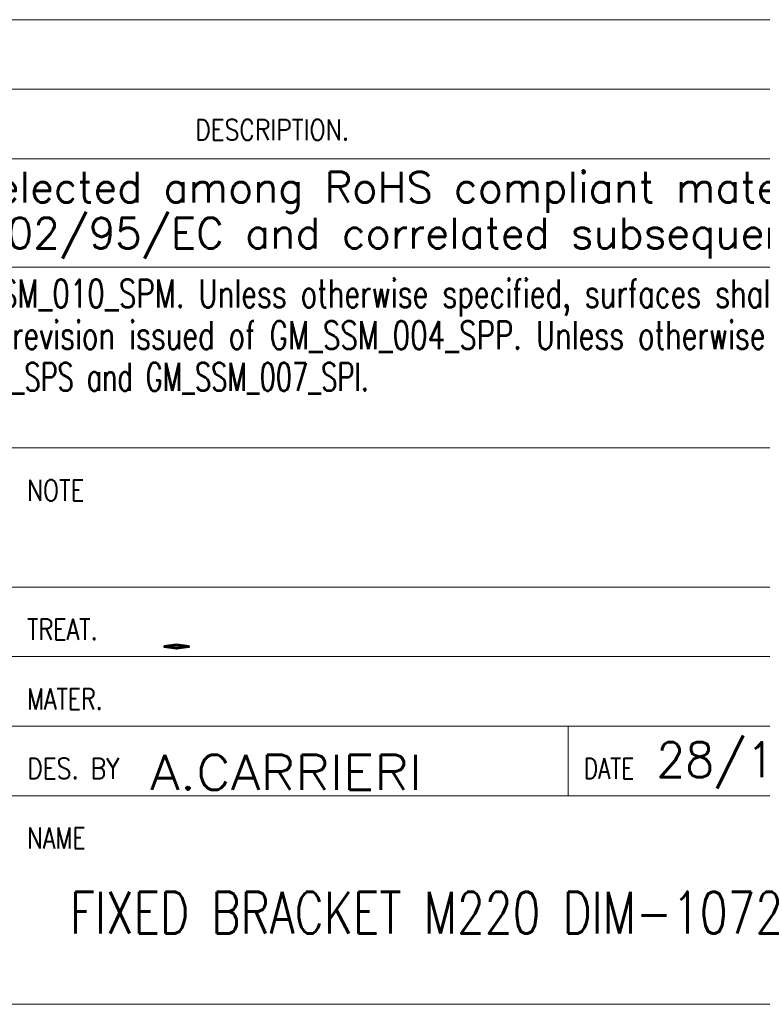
# Model space of a CAD drawing. Header units: millimetres. Extents: x 0 to 210, y 0 to 292.
# Tile 19 of 21: x 86 to 139, y 5 to 76. Entities that reach past the tile are written whole.
import ezdxf

# ---------------------------------------------------------------- set-up
doc = ezdxf.new("R2010")
doc.units = ezdxf.units.MM
doc.layers.add('1', color=7, linetype='Continuous', true_color=0xffffff)
doc.layers.add('256', color=7, linetype='Continuous', true_color=0xffffff)
doc.styles.add('blockfont', font='simplex.shx')
doc.styles.add('ideas_simplex', font='simplex.shx')

# ---------------------------------------------------------------- blocks, each defined once
blk = doc.blocks.new('TabularNote1')
at = {"layer": '1', "color": 172, "linetype": 'Continuous', "lineweight": 18}
for p, q in [((40, 5), (140, 5)), ((40, 0), (140, 0))]:
    blk.add_line(p, q, dxfattribs=at)

msp = doc.modelspace()

# ---------------------------------------------------------------- linework, layer by layer
at = {"layer": '256', "color": 4, "linetype": 'Continuous', "lineweight": 18}
for p, q in [((15, 70.794267), (205, 70.794267)), ((15, 58), (205, 58)), ((15, 35), (205, 35)), ((85, 30), (155, 30)), ((85, 25), (205, 25)), ((125, 20), (125, 25))]:
    msp.add_line(p, q, dxfattribs=at)
at = {"layer": '256', "color": 3, "linetype": 'Continuous', "lineweight": 18}
for p, q in [((15, 65.794267), (205, 65.794267)), ((55, 45), (155, 45)), ((55, 45), (155, 45)), ((85, 20), (205, 20)), ((15, 5), (205, 5))]:
    msp.add_line(p, q, dxfattribs=at)

# ---------------------------------------------------------------- block references
at = {"layer": '1', "color": 172, "linetype": 'Continuous', "lineweight": 18}
msp.add_blockref('TabularNote1', (15.000004, 70.794265), dxfattribs=at)

# ---------------------------------------------------------------- texts
at = {"layer": '1', "color": 7, "linetype": 'Continuous', "lineweight": 18, "char_height": 2.5, "attachment_point": 7, "line_spacing_factor": 1.204819, "style": 'ideas_simplex'}
for s, insert in [('\\W1.1057;A.CARRIERI', (94.952289, 20.427607)), ('\\W0.9712;28/11/22', (131.328889, 20.507811))]:
    msp.add_mtext(s, dxfattribs=dict(at, insert=insert))
at = {"layer": '256', "color": 1, "linetype": 'Continuous', "lineweight": 13, "attachment_point": 7, "line_spacing_factor": 0.903614, "style": 'blockfont'}
for insert, char_height in [((104.99685, 71.273255), 2), ((94.279315, 40.389354), 2.3), ((94.279315, 36.939354), 2.3), ((95.729088, 30.385924), 2.3), ((96.308997, 25.891629), 2.3), ((132.84326, 20.817425), 2.3), ((95.729088, 20.527471), 2.3), ((95.025401, 14.617214), 2.7), ((95.025401, 10.567214), 2.7), ((95.025401, 6.517214), 2.7)]:
    msp.add_mtext('\\W1.0880; ', dxfattribs=dict(at, insert=insert, char_height=char_height))
at = {"layer": '256', "color": 4, "linetype": 'Continuous', "lineweight": 13, "char_height": 1.5, "attachment_point": 7, "line_spacing_factor": 0.903614, "style": 'blockfont'}
for s, insert in [('\\W0.8244;DESCRIPTION.', (98.188529, 67.125782)), ('\\W0.8094;NOTE', (86.113351, 41.208443)), ('\\W0.7875;TREAT.', (86.113351, 31.208443)), ('\\W0.7832;MATER.', (86.113351, 26.208443)), ('\\W0.8255;DES. BY', (86.113351, 21.208443)), ('\\W0.7627;DATE', (126.11335, 21.208443)), ('\\W0.7899;NAME', (86.113351, 16.208443))]:
    msp.add_mtext(s, dxfattribs=dict(at, insert=insert))
at = {"layer": '256', "color": 3, "linetype": 'Continuous', "lineweight": 13, "attachment_point": 7, "line_spacing_factor": 0.903614, "style": 'blockfont'}
for s, insert, char_height in [('\\W1.0066;All materials employed have to be selected among RoHS compliant materials:', (29.00326, 61.917319), 2.2), ('\\W1.0096;the EC directives to be referred to are 2002/95/EC and correlated subsequent ones.', (20.20326, 58.617319), 2.2), ('\\W0.7331;For Metal Parts last revision issued of GM_SSM_010_SPM. Unless otherwise specified, surfaces shall be category ', (39.606, 54.444167), 2), ('\\W0.7320;For Plastic, Rubber and Overmold Parts last revision issued of GM_SSM_004_SPP. Unless otherwise specified, surfaces shall be category', (39.606, 51.444167), 2), ('\\W0.6779;For Package last revision issued of GM_SSM_002_SPS and GM_SSM_007_SPI.', (39.606, 48.444167), 2)]:
    msp.add_mtext(s, dxfattribs=dict(at, insert=insert, char_height=char_height))
at = {"layer": '256', "color": 7, "linetype": 'Continuous', "lineweight": 18, "attachment_point": 7, "line_spacing_factor": 1.204819, "style": 'ideas_simplex'}
for s, insert, char_height in [('\\W8.0391;.', (92.544951, 30.599319), 2.5), ('\\W0.7253; ', (92.544951, 25.774234), 2.5), ('\\W0.8374; FIXED BRACKET M220 DIM-1072', (87.432345, 10.091867), 3)]:
    msp.add_mtext(s, dxfattribs=dict(at, insert=insert, char_height=char_height))

doc.saveas('drawing.dxf')
